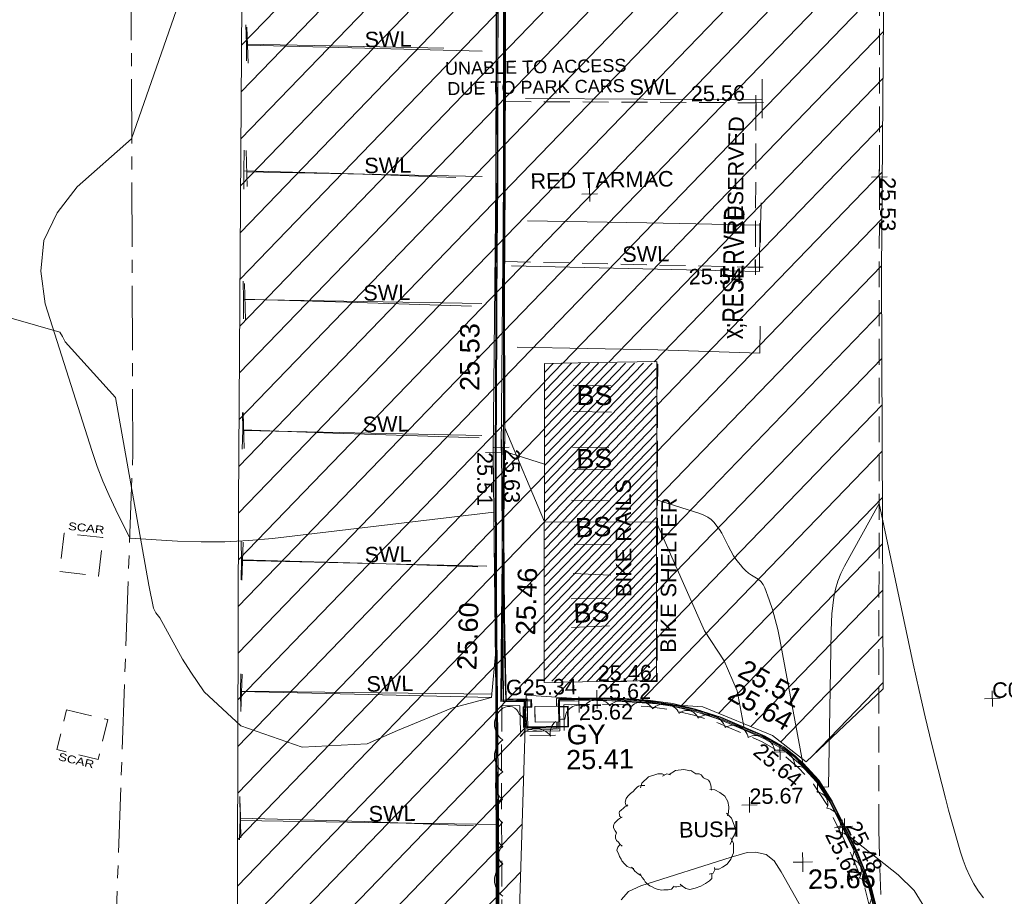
# Model space of a CAD drawing. Header units: millimetres. Extents: x -287732 to 520720, y -88450 to 287754.
# Tile 117 of 256: x -231939 to -212884, y 97417 to 114381. Entities that reach past the tile are written whole.
import ezdxf

# ---------------------------------------------------------------- set-up
doc = ezdxf.new("R2010")
doc.units = ezdxf.units.MM
for name, pattern in [('IMPORT-CENTER _6_', [2000, 1250, -250, 250, -250]), ('IMPORT-DASHED _2_', [750, 500, -250]), ('IMPORT-UG_ELEC_STREET LIGHTING_QLB2 _2_', [2700, 1500, -300, 0, -250, 150, -300, 0, -200])]:
    doc.linetypes.add(name, pattern=pattern)
for name, color, linetype, lineweight, true_color in [('00_TOPO_BIKE_STAND', 1, 'Continuous', 9, 0xff0000), ('00_TOPO_BUILDING_CANOPY', 7, 'Continuous', 9, 0xff7fff), ('00_TOPO_BUILDING_HATCH', 7, 'Continuous', 9, 0x999999), ('00_TOPO_KERB_BOTTOM', 1, 'Continuous', 9, 0xff0000), ('00_TOPO_KERB_TOP', 7, 'Continuous', 9, 0xa500a5), ('00_TOPO_LEVEL_SPOT', 7, 'Continuous', 9, 0x666666), ('00_TOPO_ROAD_MARKING_WHITE_CONTINUOUS', 7, 'Continuous', 9, 0x999999), ('00_TOPO_ROAD_MARKING_WHITE_DASH', 7, 'Continuous', 9, 0x999999), ('00_TOPO_SERV_GULLY', 7, 'Continuous', 9, 0x5252a5), ('00_UAV_FORM_LINES', 7, 'Continuous', 9, 0x666666), ('01_DTM_CONTOUR_MNR', 7, 'Continuous', 9, 0xa5a552), ('12333-PUM-2D-U-0001-C01 - Rev2_REVIT IMPORT_dwg', 7, 'Continuous', 9, 0x767676), ('BUS_SHELTER', 7, 'IMPORT-DASHED _2_', 9, 0x00a5a5), ('BUS_SHELTER_TXT', 7, 'Continuous', 9, 0x00a5a5), ('BUSH', 7, 'Continuous', 9, 0x00a500), ('BUSH_TXT', 7, 'Continuous', 9, 0x00a500), ('CONTOURS_MINOR', 7, 'Continuous', 9, 0x00a5a5), ('FORM_LINE', 7, 'IMPORT-DASHED _2_', 9, 0x00a500), ('FORM_LINE_RMK', 7, 'Continuous', 9, 0x00a500), ('GULLY', 7, 'Continuous', 9, 0x7fbfff), ('GULLY_LVL', 7, 'Continuous', 9, 0x7fbfff), ('KERB_BOTTOM', 7, 'Continuous', 9, 0x0000a5), ('KERB_BOTTOM_LVL', 7, 'Continuous', 9, 0x0000a5), ('KERB_TOP', 2, 'Continuous', 9, 0xffff00), ('KERB_TOP_LVL', 2, 'Continuous', 9, 0xffff00), ('MARKINGS_WHITE_LINE', 7, 'Continuous', 9, 0xc0c0c0), ('MARKINGS_WHITE_LINE_TXT', 7, 'Continuous', 9, 0xc0c0c0), ('PUM-UNABLE TO SURVEY', 190, 'Continuous', 9, 0x7f00ff), ('ROAD_CROWNLINE', 7, 'IMPORT-CENTER _6_', 9, 0xa500a5), ('ROAD_MARKINGS', 7, 'Continuous', 9, 0xc0c0c0), ('SPOT_HEIGHTS_LVL', 7, 'Continuous', 9, 0x00a500), ('VEGETATION', 7, 'Continuous', 9, 0x00a500)]:
    doc.layers.add(name, color=color, linetype=linetype, lineweight=lineweight, true_color=true_color)
for name, color, linetype, lineweight in [('00_TOPO_ROAD_TEXT', 7, 'Continuous', 9), ('CHANGE_OF_SURFACE', 7, 'IMPORT-DASHED _2_', 9), ('CHANGE_OF_SURFACE_LVL', 7, 'Continuous', 9), ('RAILINGS_TXT', 7, 'Continuous', 9), ('Text', 7, 'Continuous', 9), ('TEXT_TXT', 7, 'Continuous', 9)]:
    doc.layers.add(name, color=color, linetype=linetype, lineweight=lineweight)
doc.styles.add('Arial_1', font='arial.ttf', dxfattribs={"height": 250})
doc.styles.add('Arial_2', font='arial.ttf', dxfattribs={"width": 1.208535, "height": 150})
doc.styles.add('Arial_3', font='arial.ttf', dxfattribs={"height": 300})
doc.styles.add('Swis721 Lt BT_14', font='swissl.ttf', dxfattribs={"width": 0.736551, "height": 400})
doc.styles.add('Swis721 Lt BT_2', font='swissl.ttf', dxfattribs={"height": 375})

# ---------------------------------------------------------------- blocks, each defined once
blk = doc.blocks.new('12333-PUM-2D-U-0001-C01 - Rev2_REVIT IMPORT_dwg_MM-2077200-Site Location Plan Proposed')
at = {"layer": '00_TOPO_LEVEL_SPOT', "color": 254, "true_color": 0xcccccc, "flags": 128}
for points in [[(0, -500), (0, 0), (-500, 0)], [(500, 0), (0, 0), (0, 500)]]:
    blk.add_lwpolyline(points, dxfattribs=at)
blk = doc.blocks.new('12333-PUM-2D-U-0001-C01 - Rev2_REVIT IMPORT_dwg_MGS62954_T2_Galway_ITM_3d_Rev1-2077680-Site Location Plan Proposed')
at = {"layer": '00_TOPO_BUILDING_HATCH', "true_color": 0xcccccc}
h = blk.add_hatch(dxfattribs=at)
h.set_pattern_fill('FP_2', color=254, style=0, pattern_type=2)
h.set_pattern_definition([(45, (0, 0), (-88.388347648, 88.388347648), [])])
h.paths.add_polyline_path([(533683461, 725660830), (533684138, 725660830), (533684254, 725666973), (533682744, 725667002), (533682100, 725667002), (533681984, 725660857)])
at = {"layer": '00_TOPO_BIKE_STAND', "color": 254, "true_color": 0xcccccc}
for p, q in [((533682636, 725666576), (533683376, 725666551)), ((533682632, 725666062), (533683371, 725666037)), ((533682603, 725665378), (533683308, 725665355)), ((533682601, 725664950), (533683357, 725664925)), ((533682565, 725664352), (533683308, 725664327)), ((533683299, 725663471), (533682605, 725663495)), ((533682572, 725662933), (533683301, 725662884)), ((533682530, 725662444), (533683285, 725662433)), ((533682526, 725661889), (533683259, 725661904))]:
    blk.add_line(p, q, dxfattribs=at)
at = {"layer": '00_TOPO_BUILDING_CANOPY', "color": 254, "true_color": 0xcccccc}
for p, q in [((533681978, 725660830), (533682092, 725667002)), ((533682744, 725667002), (533682100, 725667002)), ((533684264, 725667002), (533682744, 725667002)), ((533684150, 725660830), (533684264, 725667002)), ((533683461, 725660830), (533681978, 725660830)), ((533684138, 725660830), (533683461, 725660830)), ((533684150, 725660830), (533684138, 725660830))]:
    blk.add_line(p, q, dxfattribs=at)
at = {"layer": '00_TOPO_KERB_BOTTOM', "color": 254, "true_color": 0xcccccc, "flags": 128}
for points in [[(533681313, 725675166), (533681159, 725667732), (533681104, 725665193), (533681031, 725660221), (533680970, 725656534)], [(533688301, 725656401), (533688186, 725656895), (533687819, 725657764), (533687485, 725658458), (533687193, 725658907), (533686815, 725659321), (533686593, 725659505), (533686155, 725659744), (533685509, 725660018), (533684949, 725660247), (533684471, 725660350), (533683893, 725660459), (533683140, 725660510), (533682254, 725660506)], [(533681727, 725660504), (533681153, 725660502), (533681177, 725661375), (533681299, 725665774), (533681346, 725668584), (533681457, 725674865), (533681560, 725679707), (533681698, 725686986), (533682056, 725707130), (533682109, 725712430)], [(533681727, 725660504), (533681727, 725660356), (533681579, 725660356), (533681579, 725659981), (533682420, 725659981), (533682420, 725660350), (533682255, 725660350), (533682254, 725660506)]]:
    blk.add_lwpolyline(points, dxfattribs=at)
at = {"layer": '00_TOPO_KERB_TOP', "color": 254, "true_color": 0xcccccc, "flags": 128}
for points in [[(533681335, 725675166), (533681180, 725667731), (533681125, 725665192), (533681052, 725660220), (533680991, 725656534)], [(533688280, 725656397), (533688166, 725656888), (533687800, 725657755), (533687466, 725658447), (533687175, 725658893), (533686800, 725659305), (533686580, 725659487), (533686145, 725659725), (533685501, 725659999), (533684943, 725660226), (533684466, 725660329), (533683890, 725660437), (533683140, 725660489), (533682268, 725660485)], [(533681713, 725660482), (533681131, 725660480), (533681155, 725661376), (533681278, 725665775), (533681324, 725668584), (533681436, 725674865), (533681538, 725679708), (533681676, 725686986), (533681956, 725702702), (533682035, 725707130), (533682060, 725712430)], [(533681713, 725660482), (533681713, 725660370), (533681565, 725660370), (533681565, 725659967), (533682434, 725659967), (533682434, 725660364), (533682269, 725660364), (533682268, 725660485)]]:
    blk.add_lwpolyline(points, dxfattribs=at)
at = {"layer": '00_TOPO_ROAD_MARKING_WHITE_CONTINUOUS', "color": 254, "true_color": 0xcccccc}
for p, q in [((533676430, 725673280), (533676430, 725672960)), ((533676340, 725670830), (533676330, 725670480)), ((533676290, 725668350), (533676280, 725667970)), ((533676160, 725663310), (533676150, 725662920)), ((533676100, 725660760), (533676100, 725660370)), ((533676050, 725658310), (533676030, 725657890))]:
    blk.add_line(p, q, dxfattribs=at)
at = {"layer": '00_TOPO_ROAD_MARKING_WHITE_CONTINUOUS', "color": 254, "true_color": 0xcccccc, "flags": 128}
for points in [[(533676430, 725673660), (533676430, 725673280), (533678390, 725673210), (533680250, 725673140)], [(533676350, 725671230), (533676340, 725670830), (533678460, 725670740), (533680440, 725670630)], [(533676290, 725668700), (533676290, 725668350), (533678290, 725668260), (533680700, 725668140)], [(533676230, 725666160), (533676230, 725665820), (533676210, 725665450)], [(533676230, 725665820), (533677970, 725665730), (533679610, 725665650), (533680800, 725665590)], [(533676160, 725663660), (533676160, 725663310), (533678960, 725663180), (533680730, 725663090)], [(533676110, 725661100), (533676100, 725660760), (533678580, 725660660), (533680950, 725660560)], [(533676050, 725658730), (533676050, 725658310), (533678450, 725658200), (533680560, 725658080)]]:
    blk.add_lwpolyline(points, dxfattribs=at)
at = {"layer": '00_TOPO_ROAD_MARKING_WHITE_DASH', "color": 254, "true_color": 0xcccccc, "flags": 128}
for points in [[(533686340, 725670040), (533686320, 725669590), (533686310, 725669270)], [(533686321, 725669610), (533684120, 725669690), (533681810, 725669770)], [(533686280, 725667650), (533686260, 725667130), (533684290, 725667230), (533681570, 725667330)]]:
    blk.add_lwpolyline(points, dxfattribs=at)
at = {"layer": '00_TOPO_SERV_GULLY', "color": 254, "true_color": 0xcccccc}
for p, q in [((533681788, 725660068), (533681788, 725660372)), ((533682245, 725660372), (533681788, 725660372)), ((533682245, 725660068), (533682245, 725660372)), ((533681788, 725660068), (533682245, 725660068))]:
    blk.add_line(p, q, dxfattribs=at)
at = {"layer": '00_UAV_FORM_LINES', "color": 254, "true_color": 0xcccccc, "flags": 128}
blk.add_lwpolyline([(533683394, 725656603), (533683539, 725656759), (533683781, 725656863), (533685536, 725657391), (533685847, 725657473), (533686012, 725657479), (533686212, 725657426), (533686365, 725657305), (533686498, 725657091), (533687079, 725656013)], dxfattribs=at)
at = {"layer": '01_DTM_CONTOUR_MNR', "color": 254, "true_color": 0xcccccc, "flags": 128}
for points in [[(533689264, 725656343), (533689067, 725656680), (533688759, 725656993), (533687820, 725657760), (533688176, 725656930), (533688182, 725656896), (533688292, 725656431)], [(533680979, 725656530), (533681027, 725659956), (533681031, 725660220), (533681050, 725661460), (533680950, 725660560), (533680197, 725660370), (533679122, 725659954), (533678530, 725659705), (533677276, 725659665), (533676092, 725660097), (533675397, 725660766), (533675146, 725661149), (533674986, 725661405), (533674561, 725662210), (533674490, 725662312), (533674442, 725662399), (533674360, 725662849), (533673780, 725666490), (533672826, 725667582), (533672775, 725667691), (533672726, 725667774), (533671270, 725668220)]]:
    blk.add_lwpolyline(points, dxfattribs=at)
blk.add_lwpolyline([(533683119, 725663918), (533682040, 725663940), (533681300, 725665770), (533681209, 725662660), (533681173, 725661380), (533681151, 725660626), (533681148, 725660498), (533681415, 725660499), (533681720, 725660498), (533681718, 725660363), (533681572, 725660363), (533681573, 725659974), (533682427, 725659974), (533682428, 725660359), (533682263, 725660358), (533682260, 725660494), (533683140, 725660497), (533683790, 725660464), (533683890, 725660448), (533684402, 725660361), (533684470, 725660344), (533684529, 725660335), (533684946, 725660242), (533684984, 725660234), (533685508, 725660017), (533685830, 725659880), (533685712, 725660608), (533685466, 725661189), (533685094, 725661777), (533684200, 725663900)], close=True, dxfattribs=at)
at = {"xscale": 0.375, "yscale": 0.375, "zscale": 0.375}
blk.add_blockref('12333-PUM-2D-U-0001-C01 - Rev2_REVIT IMPORT_dwg_MM-2077200-Site Location Plan Proposed', (533686920, 725657270), dxfattribs=at)
at = {"layer": '00_TOPO_BIKE_STAND', "color": 251, "true_color": 0x666666, "char_height": 375, "width": 778.82, "attachment_point": 1, "line_spacing_factor": 1.005062, "style": 'Swis721 Lt BT_2'}
for insert, rotation in [((533682702, 725666566), 358.7819), ((533682671, 725665334), 0.4936), ((533682624, 725664001), 1.6253), ((533682560, 725662348), 1.487)]:
    blk.add_mtext('BS', dxfattribs=dict(at, insert=insert, rotation=rotation))
at = {"layer": '00_TOPO_KERB_BOTTOM', "color": 251, "true_color": 0x666666, "char_height": 375, "width": 1495.9, "attachment_point": 1, "line_spacing_factor": 1.005062, "style": 'Swis721 Lt BT_2'}
for s, insert, rotation in [('25.53', (533680448, 725666501), 88.9794), ('25.46', (533681443, 725661762), 87.1179), ('25.51', (533685887, 725661227), 329.7236)]:
    blk.add_mtext(s, dxfattribs=dict(at, insert=insert, rotation=rotation))
at = {"layer": '00_TOPO_KERB_TOP', "color": 251, "true_color": 0x666666, "char_height": 375, "width": 1495.9, "attachment_point": 1, "line_spacing_factor": 1.005062, "style": 'Swis721 Lt BT_2'}
for s, insert, rotation in [('25.60', (533680295, 725661107), 87.1179), ('25.64', (533685686, 725660784), 329.7236)]:
    blk.add_mtext(s, dxfattribs=dict(at, insert=insert, rotation=rotation))
at = {"layer": '00_TOPO_LEVEL_SPOT', "insert": (533687015, 725657123), "char_height": 375, "width": 1495.9, "attachment_point": 1, "line_spacing_factor": 1.005062, "style": 'Swis721 Lt BT_2'}
blk.add_mtext('25.66', dxfattribs=at)
at = {"layer": '00_TOPO_ROAD_TEXT', "color": 251, "true_color": 0x666666, "insert": (533685537, 725667418), "char_height": 400, "width": 2765.61, "attachment_point": 1, "rotation": 88.2243, "line_spacing_factor": 1.005062, "style": 'Swis721 Lt BT_14'}
blk.add_mtext('x;RESERVED', dxfattribs=at)
at = {"layer": '00_TOPO_SERV_GULLY', "color": 251, "true_color": 0x666666, "char_height": 375, "attachment_point": 1, "line_spacing_factor": 1.005062, "style": 'Swis721 Lt BT_2'}
for s, insert, width in [('GY', (533682394, 725659999), 821.56), ('25.41', (533682376, 725659516), 1495.9)]:
    blk.add_mtext(s, dxfattribs=dict(at, insert=insert, width=width))
blk = doc.blocks.new('12333-PUM-2D-U-0001-C01 - Rev2_REVIT IMPORT_dwg_SPOT-2077713-Site Location Plan Proposed')
at = {"layer": 'Text', "color": 253, "true_color": 0xaaaaaa}
for p, q in [((-500, 0), (500, 0)), ((0, 500), (0, -500))]:
    blk.add_line(p, q, dxfattribs=at)
blk = doc.blocks.new('12333-PUM-2D-U-0001-C01 - Rev2_REVIT IMPORT_dwg_SPOT-2077769-Site Location Plan Proposed')
at = {"layer": 'CHANGE_OF_SURFACE_LVL', "color": 253, "true_color": 0xaaaaaa}
for p, q in [((-500, 0), (500, 0)), ((0, 500), (0, -500))]:
    blk.add_line(p, q, dxfattribs=at)
blk = doc.blocks.new('12333-PUM-2D-U-0001-C01 - Rev2_REVIT IMPORT_dwg_SPOT-V272-Site Location Plan Proposed')
at = {"layer": 'KERB_BOTTOM_LVL', "color": 9, "true_color": 0xaaaae1}
for p, q in [((-500, 0), (500, 0)), ((0, 500), (0, -500))]:
    blk.add_line(p, q, dxfattribs=at)
blk = doc.blocks.new('12333-PUM-2D-U-0001-C01 - Rev2_REVIT IMPORT_dwg_SPOT-2077810-Site Location Plan Proposed')
at = {"layer": 'KERB_TOP_LVL', "color": 51, "true_color": 0xffffaa}
for p, q in [((-500, 0), (500, 0)), ((0, 500), (0, -500))]:
    blk.add_line(p, q, dxfattribs=at)
blk = doc.blocks.new('12333-PUM-2D-U-0001-C01 - Rev2_REVIT IMPORT_dwg_SPOT-2077775-Site Location Plan Proposed')
at = {"layer": 'SPOT_HEIGHTS_LVL', "color": 9, "true_color": 0xaae1aa}
for p, q in [((-500, 0), (500, 0)), ((0, 500), (0, -500))]:
    blk.add_line(p, q, dxfattribs=at)
blk = doc.blocks.new('12333-PUM-2D-U-0001-C01 - Rev2_REVIT IMPORT_dwg_BUSHES-2077801-Site Location Plan Proposed')
at = {"layer": 'BUSH', "color": 254, "true_color": 0xeaeaea, "flags": 128}
for points in [[(-35.6, 366.3), (4.9, 392.8), (60, 398.2), (80.3, 392.8), (93.3, 387.3), (103.8, 389.6), (137, 368.6), (158.1, 367.9), (171.1, 360.1), (186.5, 342.2), (217.3, 325.8), (227, 312.6), (231.9, 293.1), (235.9, 262)], [(-221.3, 283.8), (-213.2, 313.4), (-169.4, 354.6), (-108.6, 373.3), (-80.2, 372.5), (-67.3, 364.7)], [(-77.8, 357), (-51, 371.7), (-27.5, 365.5)], [(-346.1, -89.8), (-361.5, -77.3), (-368.8, -64.1), (-381.8, -54), (-389.1, -38.4), (-389.1, -40.7), (-388.3, -21.3), (-382.6, -3.4), (-389.9, 9.8), (-399.6, 30.1), (-399.6, 40.2), (-398.8, 49.5), (-394, 59.7), (-372.1, 79.1), (-361.5, 89.2), (-342.9, 96.2), (-347.8, 93.9), (-358.3, 101.7), (-360.7, 111.8), (-363.2, 124.2), (-359.9, 134.4), (-349.4, 141.4), (-333.2, 153.8), (-325.1, 163.2), (-317, 167.8), (-306.4, 175.6), (-311.3, 167.8), (-319.4, 175.6), (-321.8, 193.5), (-315.3, 216.1), (-304.8, 230.9), (-287.8, 248), (-269.1, 262), (-256.2, 276.8), (-242.4, 289.2), (-234.3, 293.9), (-218.9, 298.6), (-194.5, 297.8)], [(225.4, 265.1), (257, 262), (290.3, 245.7), (321.1, 220), (338.9, 186.5), (345.4, 151.5), (343.8, 115.7), (335.7, 93.9)], [(330.8, 111), (361.6, 77.6), (377.8, 31.6), (387.6, -3.4), (378.6, -30.6), (364.9, -50.9), (359.2, -73.4), (350.3, -90.6)], [(354.3, -47.8), (371.3, -85.9), (369.7, -146.6), (352.7, -186.3), (328.4, -218.2), (299.2, -236.9), (274.9, -249.3), (253.8, -248.5)], [(-274.8, -235.3), (-295.9, -229.9), (-316.1, -221.3), (-334, -203.4), (-349.4, -185.5), (-354.2, -173.1), (-364, -157.5), (-371.3, -137.3), (-378.6, -121.7), (-381, -116.2), (-375.3, -96.8), (-364, -84.3), (-359.1, -79.7)], [(-229.4, -282), (-247.2, -271.1), (-267.5, -253.2), (-277.2, -237.7), (-287.8, -227.5)], [(246.5, -238.4), (248.1, -253.2), (237.6, -273.5), (210.8, -279.7)], [(-19.4, -359.1), (-33.2, -373.1), (-54.3, -377.7), (-82.7, -377), (-98.9, -378.5), (-106.2, -376.2), (-119.1, -373.1), (-137.8, -367.6), (-158.1, -356.7), (-173.5, -348.9), (-188.9, -335.7), (-201.8, -323.3), (-209.1, -310), (-222.1, -294.5), (-229.4, -279.7), (-236.7, -269.6)], [(229.5, -275.8), (228.7, -308.5), (212.4, -322.5), (185.7, -339.6), (156.5, -356), (119.2, -370), (85.2, -377), (58.4, -370.7), (38.1, -355.2), (22.7, -341.9)], [(33.3, -352.8), (1.7, -359.1), (-11.3, -359.1), (-21.9, -353.6)]]:
    blk.add_lwpolyline(points, dxfattribs=at)
blk = doc.blocks.new('12333-PUM-2D-U-0001-C01 - Rev2_REVIT IMPORT_dwg-1620468-Site Location Plan Proposed')
at = {"layer": 'PUM-UNABLE TO SURVEY', "true_color": 0xffffd4}
h = blk.add_hatch(dxfattribs=at)
h.set_pattern_fill('FP_9', style=0, pattern_type=2)
h.set_pattern_definition([(45, (41634.35, 69554.64), (-441.942, 441.942), [])])
h.paths.add_polyline_path([(37524, 27750), (39719, 27734), (40542, 44739), (43956, 44452), (45297, 43875), (45942, 43357), (47453, 44739), (47563, 52799), (47921, 67000), (48138, 81555), (48562, 104775), (48297, 103601), (47929, 102488), (47053, 100891), (45417, 99175), (44013, 98203), (42941, 97754), (41983, 97456), (41128, 97333), (41324, 111276), (36515, 111376), (36230, 97556), (35929, 86121), (35491, 66994), (35043, 48528), (34714, 32297), (35058, 31026), (35949, 29460), (36787, 28355), (37497, 27772)])
h.paths.add_polyline_path([(40898, 44975), (41020, 51147), (43184, 51147), (43067, 44975), (40904, 44975)])
at = {"layer": 'BUS_SHELTER', "color": 254, "true_color": 0xaae1e1, "flags": 128}
blk.add_lwpolyline([(43184, 51100), (43201, 51099), (43085, 44956), (42048, 44975)], dxfattribs=at)
at = {"layer": 'CHANGE_OF_SURFACE', "color": 253, "true_color": 0xaaaaaa}
for p, q in [((40340, 56230), (45190, 56123)), ((40068, 44543), (40421, 44542)), ((47322, 42013), (47352, 39799))]:
    blk.add_line(p, q, dxfattribs=at)
at = {"layer": 'CHANGE_OF_SURFACE', "color": 253, "true_color": 0xaaaaaa, "flags": 128}
for points in [[(47322, 42013), (47786, 67274), (48052, 86810), (48499, 104462)], [(40274, 53137), (45125, 52942), (45190, 56123)], [(40068, 44543), (40029, 42478), (39939, 35636), (39889, 32859), (39862, 29240), (39803, 29240)], [(41269, 44539), (41267, 43957), (40426, 43957), (40421, 44542)], [(41269, 44539), (41564, 44537), (42263, 44532), (42888, 44480), (43354, 44402), (43782, 44293), (44256, 44132), (44699, 43935), (45096, 43754), (45436, 43552), (45792, 43240), (46075, 42921), (46323, 42523), (46782, 41553), (47030, 40905), (47163, 40333), (47227, 39793), (47161, 36914), (47040, 34821), (46852, 34259), (46923, 34236)]]:
    blk.add_lwpolyline(points, dxfattribs=at)
at = {"layer": 'CONTOURS_MINOR', "color": 254, "true_color": 0xaae1e1, "flags": 128}
for points in [[(40251, 35997), (40163, 36128), (39948, 36499), (39888, 36499), (39952, 42479), (39978, 48289), (35688, 47856), (35228, 47822), (34769, 47804), (34309, 47812), (33848, 47836), (32928, 47909), (32666, 48461), (32541, 48740), (32425, 49022), (32322, 49309), (32228, 49599), (31368, 52470), (31299, 53104), (31364, 53697), (31631, 54232), (32031, 54727), (33098, 55639), (37899, 68670)], [(40977, 49204), (40188, 49469), (40155, 47554), (40152, 47341), (40149, 47128), (40147, 46914), (40145, 46701), (40142, 46274), (40141, 45711), (40141, 45536), (40141, 45360), (40143, 45185), (40144, 45010), (40148, 44659), (40254, 44652), (40272, 44651), (40290, 44650), (40307, 44649), (40325, 44648), (40517, 44635), (40525, 44489), (40529, 44420), (40533, 44352), (40537, 44284), (40540, 44215), (40547, 44078), (40657, 44063), (40675, 44060), (40694, 44059), (40712, 44058), (40731, 44059), (41152, 44075), (41155, 44213)], [(45125, 46861), (45072, 46907), (45011, 46947), (44946, 46984), (44885, 47026), (44830, 47076), (44778, 47131), (44735, 47185), (44668, 47273), (44606, 47364), (44552, 47459), (44502, 47558), (44423, 47729), (44384, 47805), (44341, 47877), (44293, 47947), (44241, 48013), (44181, 48072), (44117, 48123), (44045, 48164), (43968, 48197), (43135, 48477)], [(49325, 40666), (49227, 40797), (49140, 40937), (49067, 41087), (49001, 41240), (48944, 41396), (48895, 41555), (48858, 41688), (48797, 41916), (48737, 42144), (48679, 42373), (48623, 42602), (48489, 43162), (48370, 43673), (48255, 44184), (48148, 44697), (48044, 45211), (47438, 48329), (46748, 47128), (46676, 46985), (46614, 46838), (46568, 46685), (46532, 46529), (46507, 46369), (46487, 46209), (46474, 46048), (46465, 45886), (46362, 42866), (46258, 42859), (46390, 42630), (46421, 42576), (46468, 42478), (46476, 42461), (46484, 42445), (46492, 42429), (46500, 42412), (46890, 41596), (46905, 41575), (47137, 40937), (47161, 40853), (47280, 40349)], [(41163, 44516), (41166, 44628), (41479, 44648), (41568, 44648), (42071, 44648), (42091, 44648), (42110, 44648), (42130, 44647), (42150, 44647), (42268, 44643), (42373, 44637), (42391, 44636), (42408, 44634), (42426, 44633), (42443, 44631), (42906, 44588), (42998, 44576), (43374, 44508), (43730, 44423), (43815, 44397), (44206, 44272), (44296, 44241), (44677, 44072), (44745, 44043), (44803, 44016), (45153, 43861), (45201, 43834), (45496, 43633), (45878, 43329), (45473, 45731), (45435, 45927), (45391, 46121), (45337, 46312), (45277, 46503), (45197, 46737), (45165, 46802), (45125, 46861)]]:
    blk.add_lwpolyline(points, dxfattribs=at)
blk.add_lwpolyline([(40185, 49544), (40188, 49509), (40208, 50414), (40203, 50329), (40202, 50307), (40201, 50286), (40200, 50265), (40200, 50243)], close=True, dxfattribs=at)
at = {"layer": 'FORM_LINE', "color": 9, "true_color": 0xaae1aa, "flags": 128}
for points in [[(31562, 47287), (32309, 47187), (32408, 47929), (31661, 48029)], [(31643, 44610), (32439, 44406), (32244, 43640), (31447, 43844)]]:
    blk.add_lwpolyline(points, close=True, dxfattribs=at)
at = {"layer": 'GULLY', "color": 254, "true_color": 0xd4e9ff}
blk.add_line((40706, 44469), (40707, 44313), dxfattribs=at)
at = {"layer": 'KERB_BOTTOM', "color": 9, "true_color": 0xaaaae1}
for p, q in [((40183, 49544), (40149, 46281)), ((41129, 44663), (41128, 44518))]:
    blk.add_line(p, q, dxfattribs=at)
at = {"layer": 'KERB_BOTTOM', "color": 9, "true_color": 0xaaaae1, "flags": 128}
for points in [[(40189, 49466), (40309, 54650), (40530, 65891), (40754, 77392)], [(41129, 111275), (40986, 101954), (40758, 86955), (40577, 77395), (40353, 65895), (40131, 54656), (39988, 49448), (39943, 42479)], [(40149, 46281), (40155, 44666), (40562, 44665)], [(41126, 44213), (41125, 44099), (40567, 44099), (40562, 44665)], [(41129, 44663), (41564, 44662), (42268, 44657), (42903, 44603), (43380, 44525), (43818, 44412), (44302, 44248), (44750, 44048), (45154, 43865), (45510, 43653), (45880, 43329), (46176, 42996), (46432, 42583), (46896, 41602), (47149, 40941), (47286, 40354), (47352, 39799), (47286, 36909), (47163, 34797), (46971, 34220)], [(39943, 42479), (39854, 35637), (39803, 32860), (39777, 29242)]]:
    blk.add_lwpolyline(points, dxfattribs=at)
at = {"layer": 'KERB_TOP', "color": 51, "true_color": 0xffffaa}
blk.add_line((40152, 49544), (40118, 46250), dxfattribs=at)
at = {"layer": 'KERB_TOP', "color": 51, "true_color": 0xffffaa, "flags": 128}
for points in [[(40146, 49481), (40281, 54656), (40491, 65892), (40722, 77393)], [(40611, 77395), (40380, 65894), (40170, 54660), (40025, 49472)], [(40025, 49472), (39969, 42478), (39880, 35637), (39830, 32859), (39803, 29240), (39777, 29242)], [(40118, 46250), (40105, 44616), (40501, 44615)], [(41188, 44613), (41186, 44038), (40507, 44038), (40501, 44615)], [(41188, 44613), (41564, 44612), (42266, 44607), (42897, 44554), (43369, 44475), (43804, 44364), (44284, 44201), (44730, 44003), (45131, 43820), (45480, 43612), (45845, 43293), (46135, 42966), (46388, 42559), (46850, 41582), (47101, 40927), (47236, 40345), (47302, 39797), (47236, 36911), (47114, 34807), (46923, 34236), (46971, 34220)]]:
    blk.add_lwpolyline(points, dxfattribs=at)
at = {"layer": 'MARKINGS_WHITE_LINE', "color": 254, "true_color": 0xeaeaea}
for p, q in [((35367, 57756), (35376, 57059)), ((39911, 57216), (35371, 57408)), ((40733, 56283), (45313, 56180)), ((35310, 55371), (35319, 54674)), ((39867, 54792), (35316, 54957)), ((35235, 52798), (35244, 52101)), ((39822, 52331), (35239, 52489)), ((35164, 50305), (35173, 49608)), ((39776, 49778), (35169, 49953)), ((35121, 47795), (35085, 47060)), ((35104, 47439), (39830, 47250)), ((35058, 45243), (35021, 44517)), ((35041, 44914), (39876, 44771)), ((34971, 42737), (34976, 42074)), ((34973, 42413), (39939, 42246))]:
    blk.add_line(p, q, dxfattribs=at)
at = {"layer": 'MARKINGS_WHITE_LINE', "color": 254, "true_color": 0xeaeaea, "flags": 128}
for points in [[(45320, 56580), (45313, 56180), (45306, 55826)], [(40409, 53053), (45204, 52858), (45223, 53794)]]:
    blk.add_lwpolyline(points, dxfattribs=at)
at = {"layer": 'PUM-UNABLE TO SURVEY', "color": 7, "true_color": 0xffffd4, "flags": 128}
blk.add_lwpolyline([(48138, 81555), (47921, 67000), (47563, 52799), (47453, 44739), (45942, 43357), (45297, 43875), (43956, 44452), (40542, 44739), (39719, 27734), (37524, 27750), (36787, 28355), (35949, 29460), (35058, 31026), (34714, 32297), (35043, 48528), (35491, 66994), (35929, 86121)], dxfattribs=at)
at = {"layer": 'ROAD_CROWNLINE', "color": 254, "true_color": 0xe1aae1, "flags": 128}
for points in [[(33014, 49544), (33440, 79997), (33992, 114159)], [(31961, 27847), (32449, 38924), (33014, 49544)]]:
    blk.add_lwpolyline(points, dxfattribs=at)
at = {"layer": 'VEGETATION', "color": 9, "true_color": 0xaae1aa}
for centre, radius, start, end in [((41915, 44334), 299, 34.5676, 144.5676), ((42356, 44348), 249, 31.2716, 141.2716), ((40296, 44183), 374, 123.9129, 233.9129), ((40204, 44322), 206, 14.3028, 124.3028), ((41564, 44250), 279, 67.6102, 177.6102), ((42762, 44309), 256, 29.067, 139.067), ((43208, 44205), 318, 24.1301, 134.1301), ((40258, 44152), 265, 306.5679, 56.5679), ((41258, 44001), 261, 124.4852, 193.9214), ((41258, 44001), 261, 83.9214, 111.4967), ((43645, 44159), 230, 19.5821, 129.5821), ((44054, 43958), 339, 14.8405, 124.8405), ((40710, 43733), 359, 34.9877, 144.9877), ((44534, 43788), 298, 10.8411, 120.8411), ((40286, 43569), 376, 123.9129, 233.9129), ((44987, 43536), 347, 7.3482, 117.3482), ((45414, 43289), 303, 355.9366, 105.9366), ((40247, 42993), 327, 123.9129, 233.9129), ((45751, 42867), 402, 344.9698, 94.9698), ((40207, 42502), 274, 124.0621, 234.0621), ((46123, 42542), 222, 335.6933, 85.6933), ((46273, 42146), 308, 330.3, 80.3), ((40206, 42046), 283, 124.2529, 234.2529), ((46477, 41641), 358, 329.655, 79.655), ((40156, 41648), 204, 124.2529, 234.2529), ((40252, 41166), 383, 124.2529, 234.2529), ((46726, 41223), 245, 325.9456, 75.9456), ((46815, 40756), 349, 320.869, 70.869)]:
    blk.add_arc(centre, radius, start, end, dxfattribs=at)
blk.add_blockref('12333-PUM-2D-U-0001-C01 - Rev2_REVIT IMPORT_dwg_MGS62954_T2_Galway_ITM_3d_Rev1-2077680-Site Location Plan Proposed', (-533641080, -725615854))
for name, p, xscale, yscale, zscale in [('12333-PUM-2D-U-0001-C01 - Rev2_REVIT IMPORT_dwg_SPOT-2077769-Site Location Plan Proposed', (45190, 56123), 0.3, 0.3, 0.3), ('12333-PUM-2D-U-0001-C01 - Rev2_REVIT IMPORT_dwg_SPOT-2077769-Site Location Plan Proposed', (47554, 54643), 0.3, 0.3, 0.3), ('12333-PUM-2D-U-0001-C01 - Rev2_REVIT IMPORT_dwg_SPOT-2077713-Site Location Plan Proposed', (41944, 54416), 0.3, 0.3, 0.3), ('12333-PUM-2D-U-0001-C01 - Rev2_REVIT IMPORT_dwg_SPOT-2077769-Site Location Plan Proposed', (45125, 52942), 0.3, 0.3, 0.3), ('12333-PUM-2D-U-0001-C01 - Rev2_REVIT IMPORT_dwg_SPOT-V272-Site Location Plan Proposed', (39988, 49448), 0.3, 0.3, 0.3), ('12333-PUM-2D-U-0001-C01 - Rev2_REVIT IMPORT_dwg_SPOT-2077810-Site Location Plan Proposed', (40152, 49544), 0.3, 0.3, 0.3), ('12333-PUM-2D-U-0001-C01 - Rev2_REVIT IMPORT_dwg_SPOT-V272-Site Location Plan Proposed', (41916, 44659), 0.3, 0.3, 0.3), ('12333-PUM-2D-U-0001-C01 - Rev2_REVIT IMPORT_dwg_SPOT-2077769-Site Location Plan Proposed', (41564, 44537), 0.3, 0.3, 0.3), ('12333-PUM-2D-U-0001-C01 - Rev2_REVIT IMPORT_dwg_SPOT-2077810-Site Location Plan Proposed', (41915, 44609), 0.3, 0.3, 0.3), ('12333-PUM-2D-U-0001-C01 - Rev2_REVIT IMPORT_dwg_SPOT-2077713-Site Location Plan Proposed', (49562, 44512), 0.3, 0.3, 0.3), ('12333-PUM-2D-U-0001-C01 - Rev2_REVIT IMPORT_dwg_SPOT-2077769-Site Location Plan Proposed', (45436, 43552), 0.3, 0.3, 0.3), ('12333-PUM-2D-U-0001-C01 - Rev2_REVIT IMPORT_dwg_BUSHES-2077801-Site Location Plan Proposed', (43391, 42055), 3, 3, 3), ('12333-PUM-2D-U-0001-C01 - Rev2_REVIT IMPORT_dwg_SPOT-2077775-Site Location Plan Proposed', (44829, 42540), 0.3, 0.3, 0.3), ('12333-PUM-2D-U-0001-C01 - Rev2_REVIT IMPORT_dwg_SPOT-2077810-Site Location Plan Proposed', (46619, 42070), 0.3, 0.3, 0.3), ('12333-PUM-2D-U-0001-C01 - Rev2_REVIT IMPORT_dwg_SPOT-V272-Site Location Plan Proposed', (46664, 42092), 0.3, 0.3, 0.3)]:
    blk.add_blockref(name, p, dxfattribs=dict(xscale=xscale, yscale=yscale, zscale=zscale))
at = {"layer": 'BUS_SHELTER_TXT', "insert": (43156, 45513), "char_height": 300, "width": 3588.37, "attachment_point": 1, "rotation": 88.6898, "line_spacing_factor": 0.941778, "style": 'Arial_3'}
blk.add_mtext('BIKE SHELTER', dxfattribs=at)
at = {"layer": 'BUSH_TXT', "insert": (43456, 42230), "char_height": 300, "width": 1388.33, "attachment_point": 1, "line_spacing_factor": 0.941778, "style": 'Arial_3'}
blk.add_mtext('BUSH', dxfattribs=at)
at = {"layer": 'CHANGE_OF_SURFACE_LVL', "char_height": 300, "width": 1256.11, "attachment_point": 1, "line_spacing_factor": 0.941778, "style": 'Arial_3'}
for s, insert in [('25.56', (43933, 56469)), ('25.54', (43831, 52928)), ('25.62', (41558, 44536))]:
    blk.add_mtext(s, dxfattribs=dict(at, insert=insert))
for s, insert, rotation in [('25.53', (47869, 54637), 268.9468), ('25.64', (45089, 43757), 319.3549)]:
    blk.add_mtext(s, dxfattribs=dict(at, insert=insert, rotation=rotation))
at = {"layer": 'FORM_LINE_RMK', "char_height": 150, "width": 826.39, "attachment_point": 1, "line_spacing_factor": 0.941778, "style": 'Arial_2'}
for insert, rotation in [((31751, 48243), 352.3946), ((31495, 43787), 345.6505)]:
    blk.add_mtext('SCAR', dxfattribs=dict(at, insert=insert, rotation=rotation))
at = {"layer": 'GULLY_LVL', "insert": (40155, 45041), "char_height": 300, "width": 1645.43, "attachment_point": 1, "line_spacing_factor": 0.941778, "style": 'Arial_3'}
blk.add_mtext('G25.34', dxfattribs=at)
at = {"layer": 'KERB_BOTTOM_LVL', "char_height": 300, "width": 1256.11, "attachment_point": 1, "line_spacing_factor": 0.941778, "style": 'Arial_3'}
for s, insert, rotation in [('25.51', (39980, 49455), 268.9468), ('25.48', (46949, 42227), 295.3)]:
    blk.add_mtext(s, dxfattribs=dict(at, insert=insert, rotation=rotation))
at = {"layer": 'KERB_BOTTOM_LVL', "insert": (41935, 45285), "char_height": 300, "width": 1256.11, "attachment_point": 1, "line_spacing_factor": 0.941778, "style": 'Arial_3'}
blk.add_mtext('25.46', dxfattribs=at)
at = {"layer": 'KERB_TOP_LVL', "char_height": 300, "width": 1256.11, "attachment_point": 1, "line_spacing_factor": 0.941778, "style": 'Arial_3'}
for s, insert, rotation in [('25.63', (40505, 49505), 268.9468), ('25.64', (46545, 42067), 295.3)]:
    blk.add_mtext(s, dxfattribs=dict(at, insert=insert, rotation=rotation))
at = {"layer": 'KERB_TOP_LVL', "insert": (41915, 44924), "char_height": 300, "width": 1256.11, "attachment_point": 1, "line_spacing_factor": 0.941778, "style": 'Arial_3'}
blk.add_mtext('25.62', dxfattribs=at)
at = {"layer": 'MARKINGS_WHITE_LINE_TXT', "char_height": 300, "width": 1083.49, "attachment_point": 1, "line_spacing_factor": 0.941778, "style": 'Arial_3'}
for insert in [(37641, 57627), (42748, 56615), (37591, 55189), (42553, 53387), (37530, 52725), (37472, 50181), (37467, 47660), (37458, 45158), (37456, 42645)]:
    blk.add_mtext('SWL', dxfattribs=dict(at, insert=insert))
at = {"layer": 'PUM-UNABLE TO SURVEY', "color": 51, "true_color": 0xffff7f, "insert": (40941, 57018), "char_height": 250, "width": 4156.5, "attachment_point": 2, "line_spacing_factor": 0.941778, "style": 'Arial_1'}
blk.add_mtext('UNABLE TO ACCESS\\PDUE TO PARK CARS', dxfattribs=at)
at = {"layer": 'RAILINGS_TXT', "insert": (42316, 46603), "char_height": 300, "width": 2728.92, "attachment_point": 1, "rotation": 89.2967, "line_spacing_factor": 0.941778, "style": 'Arial_3'}
blk.add_mtext('BIKE RAILS', dxfattribs=at)
at = {"layer": 'ROAD_MARKINGS', "insert": (44592, 53567), "char_height": 300, "width": 2750.96, "attachment_point": 1, "rotation": 88.3476, "line_spacing_factor": 0.941778, "style": 'Arial_3'}
blk.add_mtext('RESERVED', dxfattribs=at)
at = {"layer": 'SPOT_HEIGHTS_LVL', "insert": (44829, 42855), "char_height": 300, "width": 1256.11, "attachment_point": 1, "line_spacing_factor": 0.941778, "style": 'Arial_3'}
blk.add_mtext('25.67', dxfattribs=at)
at = {"layer": 'TEXT_TXT', "char_height": 300, "attachment_point": 1, "line_spacing_factor": 0.941778, "style": 'Arial_3'}
for s, insert, width in [('RED TARMAC', (40801, 54833), 3301.89), ('C0NC', (49562, 44827), 1358.95)]:
    blk.add_mtext(s, dxfattribs=dict(at, insert=insert, width=width))

msp = doc.modelspace()

# ---------------------------------------------------------------- block references
at = {"layer": '12333-PUM-2D-U-0001-C01 - Rev2_REVIT IMPORT_dwg', "color": 254, "linetype": 'IMPORT-UG_ELEC_STREET LIGHTING_QLB2 _2_', "true_color": 0xffd4d4, "rotation": 0.9999999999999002}
msp.add_blockref('12333-PUM-2D-U-0001-C01 - Rev2_REVIT IMPORT_dwg-1620468-Site Location Plan Proposed', (-261895, 55870), dxfattribs=at)

doc.saveas('drawing.dxf')
